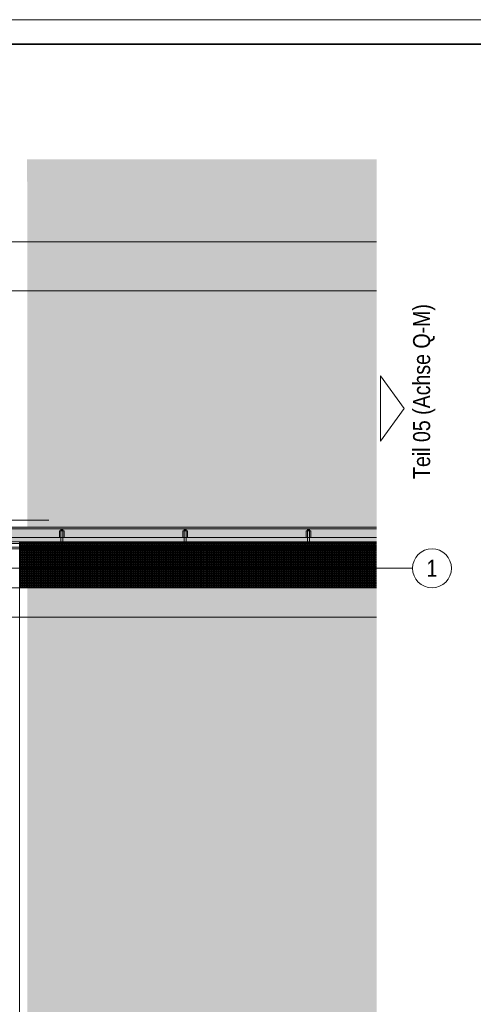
# Model space of a CAD drawing. Extents: x -720 to 300, y 62 to 1112.
# Tile 59 of 60: x 3 to 96, y 910 to 1112. Entities that reach past the tile are written whole.
import ezdxf
from ezdxf.enums import TextEntityAlignment as Align
from ezdxf.lldxf.tags import DXFTag

# ---------------------------------------------------------------- set-up
doc = ezdxf.new("R2010")
doc.units = 0
doc.layers.get('0').update_dxf_attribs({"lineweight": 13})
for name, color, linetype, lineweight, true_color in [('30 -36 Dächer- 3 Dachbeläge', 9, 'Continuous', 15, 0x808080), ('30 -36 Dächer- 4 Dachbekleidungen', 9, 'Continuous', 9, 0x808080), ('60- 61 allgemeine Ausstattung- 4 Terrassen', 9, 'Continuous', 9, 0x808080), ('70 -76 Bemaßung- 2 Allgemein', 9, 'Continuous', 5, 0x808080), ('iwb_Layout Achsbezeichung', 1, 'Continuous', 13, 0xff0000), ('iwb_Layout BA_Markierung', 7, 'Continuous', 9, 0xbadcdc), ('iwb_Layout Text', 3, 'Continuous', 18, 0x00ff00)]:
    doc.layers.add(name, color=color, linetype=linetype, lineweight=lineweight, true_color=true_color)
for name, color, linetype, lineweight in [('40 -41 Abwasser_Wasser_Gas- 2 Wasser-1', 7, 'Continuous', 15), ('70 -71 Achsen- 1 Gebäudeachsen', 7, 'STRICHPUNKT2-A06DN9U3MF', 18), ('iwb_Plankopf Rahmen', 7, 'Continuous', 35)]:
    doc.layers.add(name, color=color, linetype=linetype, lineweight=lineweight)
doc.styles.get("Standard").update_dxf_attribs({"font": 'ARIALN.TTF'})
tags = doc.linetypes.add('STRICHPUNKT2', pattern=[12.7, 6.35, -3.175, 0, -3.175]).pattern_tags.tags
tags[10:11] = [DXFTag(74, 4), DXFTag(75, 0), DXFTag(340, '0'), DXFTag(46, 0.0), DXFTag(50, 0.0), DXFTag(44, 0.0), DXFTag(45, 0.0)]
tags[8:9] = [DXFTag(74, 4), DXFTag(75, 0), DXFTag(340, '0'), DXFTag(46, 0.0), DXFTag(50, 0.0), DXFTag(44, 0.0), DXFTag(45, 0.0)]
tags[6:7] = [DXFTag(74, 4), DXFTag(75, 0), DXFTag(340, '0'), DXFTag(46, 0.0), DXFTag(50, 0.0), DXFTag(44, 0.0), DXFTag(45, 0.0)]
tags[4:5] = [DXFTag(74, 4), DXFTag(75, 0), DXFTag(340, '0'), DXFTag(46, 0.0), DXFTag(50, 0.0), DXFTag(44, 0.0), DXFTag(45, 0.0)]
tags = doc.linetypes.add('STRICHPUNKT2-A06DN9U3MF', pattern=[12.7, 6.35, -3.175, 0, -3.175]).pattern_tags.tags
tags[10:11] = [DXFTag(74, 4), DXFTag(75, 0), DXFTag(340, '0'), DXFTag(46, 0.0), DXFTag(50, 0.0), DXFTag(44, 0.0), DXFTag(45, 0.0)]
tags[8:9] = [DXFTag(74, 4), DXFTag(75, 0), DXFTag(340, '0'), DXFTag(46, 0.0), DXFTag(50, 0.0), DXFTag(44, 0.0), DXFTag(45, 0.0)]
tags[6:7] = [DXFTag(74, 4), DXFTag(75, 0), DXFTag(340, '0'), DXFTag(46, 0.0), DXFTag(50, 0.0), DXFTag(44, 0.0), DXFTag(45, 0.0)]
tags[4:5] = [DXFTag(74, 4), DXFTag(75, 0), DXFTag(340, '0'), DXFTag(46, 0.0), DXFTag(50, 0.0), DXFTag(44, 0.0), DXFTag(45, 0.0)]

# ---------------------------------------------------------------- blocks, each defined once
blk = doc.blocks.new('Polygon-A06DN9TXMF')
at = {"color": 0, "linetype": 'ByBlock', "lineweight": -2, "ltscale": 0.13}
blk.add_solid([(4.85, 86.71), (4.69, 1083.81), (76.5, 86.52), (76.5, 1083.81)], dxfattribs=at)
blk = doc.blocks.new('Referenz-A06DN9U5MF')
at = {"layer": '30 -36 Dächer- 3 Dachbeläge', "color": 0, "linetype": 'Continuous', "ltscale": 0.15}
for p, q in [((76.46, 1008.31), (-600.45, 1008.31)), ((-600.45, 1005.31), (76.46, 1005.31))]:
    blk.add_line(p, q, dxfattribs=at)
at = {"layer": '30 -36 Dächer- 3 Dachbeläge', "color": 0, "lineweight": 9}
for p, q in [((11.62, 1007.61), (11.62, 1008.01)), ((12.02, 1008.01), (12.02, 1007.61)), ((36.95, 1007.61), (36.95, 1008.01)), ((37.35, 1008.01), (37.35, 1007.61)), ((62.28, 1007.61), (62.28, 1008.01)), ((62.68, 1008.01), (62.68, 1007.61)), ((12.02, 1007.61), (11.62, 1007.61)), ((37.35, 1007.61), (36.95, 1007.61)), ((62.68, 1007.61), (62.28, 1007.61))]:
    blk.add_line(p, q, dxfattribs=at)
at = {"layer": '30 -36 Dächer- 3 Dachbeläge', "color": 0, "lineweight": 0}
for points in [[(-600.45, 1005.31), (-600.45, 1008.31), (76.46, 1006.98)], [(76.46, 1006.98), (-600.45, 1008.31), (76.46, 1008.31)], [(11.62, 1007.61), (12.02, 1007.61), (11.62, 1008.01)], [(11.62, 1008.01), (12.02, 1007.61), (12.02, 1008.01)], [(36.95, 1007.61), (37.35, 1007.61), (36.95, 1008.01)], [(36.95, 1008.01), (37.35, 1007.61), (37.35, 1008.01)], [(62.28, 1007.61), (62.68, 1007.61), (62.28, 1008.01)], [(62.28, 1008.01), (62.68, 1007.61), (62.68, 1008.01)], [(-600.45, 1005.31), (76.46, 1006.98), (76.46, 1005.31)]]:
    blk.add_solid(points, dxfattribs=at)
at = {"layer": '30 -36 Dächer- 4 Dachbekleidungen', "color": 0, "linetype": 'Continuous', "ltscale": 0.13}
for p, q in [((76.46, 1008.01), (-600.45, 1008.01)), ((-600.45, 1006.21), (76.46, 1006.21)), ((11.32, 1006.21), (11.32, 1007.61)), ((11.32, 1007.61), (11.62, 1007.61)), ((12.02, 1007.61), (11.62, 1007.61)), ((11.62, 1007.61), (11.62, 1006.21)), ((11.62, 1005.01), (11.62, 1006.21)), ((12.02, 1006.21), (12.02, 1007.61)), ((12.32, 1007.61), (12.02, 1007.61)), ((12.02, 1006.21), (12.02, 1005.01)), ((12.32, 1006.21), (12.32, 1007.61)), ((36.65, 1006.21), (36.65, 1007.61)), ((36.65, 1007.61), (36.95, 1007.61)), ((37.35, 1007.61), (36.95, 1007.61)), ((36.95, 1007.61), (36.95, 1006.21)), ((36.95, 1005.01), (36.95, 1006.21)), ((37.35, 1006.21), (37.35, 1007.61)), ((37.65, 1007.61), (37.35, 1007.61)), ((37.35, 1006.21), (37.35, 1005.01)), ((37.65, 1006.21), (37.65, 1007.61)), ((61.98, 1006.21), (61.98, 1007.61)), ((61.98, 1007.61), (62.28, 1007.61)), ((62.68, 1007.61), (62.28, 1007.61)), ((62.28, 1007.61), (62.28, 1006.21)), ((62.28, 1005.01), (62.28, 1006.21)), ((62.68, 1006.21), (62.68, 1007.61)), ((62.98, 1007.61), (62.68, 1007.61)), ((62.68, 1006.21), (62.68, 1005.01)), ((62.98, 1006.21), (62.98, 1007.61)), ((76.46, 1005.01), (-600.45, 1005.01)), ((-600.45, 1004.21), (76.46, 1004.21)), ((12.02, 1005.01), (11.62, 1005.01)), ((37.35, 1005.01), (36.95, 1005.01)), ((62.68, 1005.01), (62.28, 1005.01))]:
    blk.add_line(p, q, dxfattribs=at)
at = {"layer": '40 -41 Abwasser_Wasser_Gas- 2 Wasser-1', "color": 0, "linetype": 'Continuous', "ltscale": 0.15}
blk.add_line((9.15, 1009.75), (-0.85, 1009.75), dxfattribs=at)
at = {"layer": '40 -41 Abwasser_Wasser_Gas- 2 Wasser-1', "color": 0, "linetype": 'Continuous', "lineweight": 9, "ltscale": 0.13}
for p, q in [((-596.91, 995.91), (76.46, 995.91)), ((76.46, 989.91), (-596.91, 989.91))]:
    blk.add_line(p, q, dxfattribs=at)
at = {"layer": '60- 61 allgemeine Ausstattung- 4 Terrassen', "color": 0, "linetype": 'Continuous', "ltscale": 0.13}
for p, q in [((-4.85, 1003.91), (3.15, 1003.91)), ((3.15, 1003.91), (3.15, 770.91)), ((3.15, 1003.91), (76.46, 1003.91)), ((3.15, 1000.31), (3.15, 1003.91)), ((76.46, 1000.31), (3.15, 1000.31))]:
    blk.add_line(p, q, dxfattribs=at)
at = {"layer": '60- 61 allgemeine Ausstattung- 4 Terrassen', "color": 0}
for p, q in [((3.15, 1005.31), (76.46, 1005.31)), ((3.15, 995.91), (3.15, 1005.31)), ((3.15, 1005.16), (76.46, 1005.16)), ((3.15, 1004.92), (76.46, 1004.92)), ((3.15, 1004.68), (76.46, 1004.68)), ((3.15, 1004.44), (76.46, 1004.44)), ((3.15, 1004.2), (76.46, 1004.2)), ((3.15, 1003.96), (76.46, 1003.96)), ((3.15, 1003.72), (76.46, 1003.72)), ((3.33, 995.91), (3.33, 1005.31)), ((3.57, 995.91), (3.57, 1005.31)), ((3.81, 995.91), (3.81, 1005.31)), ((4.05, 995.91), (4.05, 1005.31)), ((4.29, 995.91), (4.29, 1005.31)), ((4.53, 995.91), (4.53, 1005.31)), ((4.77, 995.91), (4.77, 1005.31)), ((5.01, 995.91), (5.01, 1005.31)), ((5.25, 995.91), (5.25, 1005.31)), ((5.49, 995.91), (5.49, 1005.31)), ((5.73, 995.91), (5.73, 1005.31)), ((5.97, 995.91), (5.97, 1005.31)), ((6.21, 995.91), (6.21, 1005.31)), ((6.45, 995.91), (6.45, 1005.31)), ((6.69, 995.91), (6.69, 1005.31)), ((6.93, 995.91), (6.93, 1005.31)), ((7.17, 995.91), (7.17, 1005.31)), ((7.41, 995.91), (7.41, 1005.31)), ((7.65, 995.91), (7.65, 1005.31)), ((7.89, 995.91), (7.89, 1005.31)), ((8.13, 995.91), (8.13, 1005.31)), ((8.37, 995.91), (8.37, 1005.31)), ((8.61, 995.91), (8.61, 1005.31)), ((8.85, 995.91), (8.85, 1005.31)), ((9.09, 995.91), (9.09, 1005.31)), ((9.33, 995.91), (9.33, 1005.31)), ((9.57, 995.91), (9.57, 1005.31)), ((9.81, 995.91), (9.81, 1005.31)), ((10.05, 995.91), (10.05, 1005.31)), ((10.29, 995.91), (10.29, 1005.31)), ((10.53, 995.91), (10.53, 1005.31)), ((10.77, 995.91), (10.77, 1005.31)), ((11.01, 995.91), (11.01, 1005.31)), ((11.25, 995.91), (11.25, 1005.31)), ((11.49, 995.91), (11.49, 1005.31)), ((11.73, 995.91), (11.73, 1005.31)), ((11.97, 995.91), (11.97, 1005.31)), ((12.21, 995.91), (12.21, 1005.31)), ((12.45, 995.91), (12.45, 1005.31)), ((12.69, 995.91), (12.69, 1005.31)), ((12.93, 995.91), (12.93, 1005.31)), ((13.17, 995.91), (13.17, 1005.31)), ((13.41, 995.91), (13.41, 1005.31)), ((13.65, 995.91), (13.65, 1005.31)), ((13.89, 995.91), (13.89, 1005.31)), ((14.13, 995.91), (14.13, 1005.31)), ((14.37, 995.91), (14.37, 1005.31)), ((14.61, 995.91), (14.61, 1005.31)), ((14.85, 995.91), (14.85, 1005.31)), ((15.09, 995.91), (15.09, 1005.31)), ((15.33, 995.91), (15.33, 1005.31)), ((15.57, 995.91), (15.57, 1005.31)), ((15.81, 995.91), (15.81, 1005.31)), ((16.05, 995.91), (16.05, 1005.31)), ((16.29, 995.91), (16.29, 1005.31)), ((16.53, 995.91), (16.53, 1005.31)), ((16.77, 995.91), (16.77, 1005.31)), ((17.01, 995.91), (17.01, 1005.31)), ((17.25, 995.91), (17.25, 1005.31)), ((17.49, 995.91), (17.49, 1005.31)), ((17.73, 995.91), (17.73, 1005.31)), ((17.97, 995.91), (17.97, 1005.31)), ((18.21, 995.91), (18.21, 1005.31)), ((18.45, 995.91), (18.45, 1005.31)), ((18.69, 995.91), (18.69, 1005.31)), ((18.93, 995.91), (18.93, 1005.31)), ((19.17, 995.91), (19.17, 1005.31)), ((19.41, 995.91), (19.41, 1005.31)), ((19.65, 995.91), (19.65, 1005.31)), ((19.89, 995.91), (19.89, 1005.31)), ((20.13, 995.91), (20.13, 1005.31)), ((20.37, 995.91), (20.37, 1005.31)), ((20.61, 995.91), (20.61, 1005.31)), ((20.85, 995.91), (20.85, 1005.31)), ((21.09, 995.91), (21.09, 1005.31)), ((21.33, 995.91), (21.33, 1005.31)), ((21.57, 995.91), (21.57, 1005.31)), ((21.81, 995.91), (21.81, 1005.31)), ((22.05, 995.91), (22.05, 1005.31)), ((22.29, 995.91), (22.29, 1005.31)), ((22.53, 995.91), (22.53, 1005.31)), ((22.77, 995.91), (22.77, 1005.31)), ((23.01, 995.91), (23.01, 1005.31)), ((23.25, 995.91), (23.25, 1005.31)), ((23.49, 995.91), (23.49, 1005.31)), ((23.73, 995.91), (23.73, 1005.31)), ((23.97, 995.91), (23.97, 1005.31)), ((24.21, 995.91), (24.21, 1005.31)), ((24.45, 995.91), (24.45, 1005.31)), ((24.69, 995.91), (24.69, 1005.31)), ((24.93, 995.91), (24.93, 1005.31)), ((25.17, 995.91), (25.17, 1005.31)), ((25.41, 995.91), (25.41, 1005.31)), ((25.65, 995.91), (25.65, 1005.31)), ((25.89, 995.91), (25.89, 1005.31)), ((26.13, 995.91), (26.13, 1005.31)), ((26.37, 995.91), (26.37, 1005.31)), ((26.61, 995.91), (26.61, 1005.31)), ((26.85, 995.91), (26.85, 1005.31)), ((27.09, 995.91), (27.09, 1005.31)), ((27.33, 995.91), (27.33, 1005.31)), ((27.57, 995.91), (27.57, 1005.31)), ((27.81, 995.91), (27.81, 1005.31)), ((28.05, 995.91), (28.05, 1005.31)), ((28.29, 995.91), (28.29, 1005.31)), ((28.53, 995.91), (28.53, 1005.31)), ((28.77, 995.91), (28.77, 1005.31)), ((29.01, 995.91), (29.01, 1005.31)), ((29.25, 995.91), (29.25, 1005.31)), ((29.49, 995.91), (29.49, 1005.31)), ((29.73, 995.91), (29.73, 1005.31)), ((29.97, 995.91), (29.97, 1005.31)), ((30.21, 995.91), (30.21, 1005.31)), ((30.45, 995.91), (30.45, 1005.31)), ((30.69, 995.91), (30.69, 1005.31)), ((30.93, 995.91), (30.93, 1005.31)), ((31.17, 995.91), (31.17, 1005.31)), ((31.41, 995.91), (31.41, 1005.31)), ((31.65, 995.91), (31.65, 1005.31)), ((31.89, 995.91), (31.89, 1005.31)), ((32.13, 995.91), (32.13, 1005.31)), ((32.37, 995.91), (32.37, 1005.31)), ((32.61, 995.91), (32.61, 1005.31)), ((32.85, 995.91), (32.85, 1005.31)), ((33.09, 995.91), (33.09, 1005.31)), ((33.33, 995.91), (33.33, 1005.31)), ((33.57, 995.91), (33.57, 1005.31)), ((33.81, 995.91), (33.81, 1005.31)), ((34.05, 995.91), (34.05, 1005.31)), ((34.29, 995.91), (34.29, 1005.31)), ((34.53, 995.91), (34.53, 1005.31)), ((34.77, 995.91), (34.77, 1005.31)), ((35.01, 995.91), (35.01, 1005.31)), ((35.25, 995.91), (35.25, 1005.31)), ((35.49, 995.91), (35.49, 1005.31)), ((35.73, 995.91), (35.73, 1005.31)), ((35.97, 995.91), (35.97, 1005.31)), ((36.21, 995.91), (36.21, 1005.31)), ((36.45, 995.91), (36.45, 1005.31)), ((36.69, 995.91), (36.69, 1005.31)), ((36.93, 995.91), (36.93, 1005.31)), ((37.17, 995.91), (37.17, 1005.31)), ((37.41, 995.91), (37.41, 1005.31)), ((37.65, 995.91), (37.65, 1005.31)), ((37.89, 995.91), (37.89, 1005.31)), ((38.13, 995.91), (38.13, 1005.31)), ((38.37, 995.91), (38.37, 1005.31)), ((38.61, 995.91), (38.61, 1005.31)), ((38.85, 995.91), (38.85, 1005.31)), ((39.09, 995.91), (39.09, 1005.31)), ((39.33, 995.91), (39.33, 1005.31)), ((39.57, 995.91), (39.57, 1005.31)), ((39.81, 995.91), (39.81, 1005.31)), ((40.05, 995.91), (40.05, 1005.31)), ((40.29, 995.91), (40.29, 1005.31)), ((40.53, 995.91), (40.53, 1005.31)), ((40.77, 995.91), (40.77, 1005.31)), ((41.01, 995.91), (41.01, 1005.31)), ((41.25, 995.91), (41.25, 1005.31)), ((41.49, 995.91), (41.49, 1005.31)), ((41.73, 995.91), (41.73, 1005.31)), ((41.97, 995.91), (41.97, 1005.31)), ((42.21, 995.91), (42.21, 1005.31)), ((42.45, 995.91), (42.45, 1005.31)), ((42.69, 995.91), (42.69, 1005.31)), ((42.93, 995.91), (42.93, 1005.31)), ((43.17, 995.91), (43.17, 1005.31)), ((43.41, 995.91), (43.41, 1005.31)), ((43.65, 995.91), (43.65, 1005.31)), ((43.89, 995.91), (43.89, 1005.31)), ((44.13, 995.91), (44.13, 1005.31)), ((44.37, 995.91), (44.37, 1005.31)), ((44.61, 995.91), (44.61, 1005.31)), ((44.85, 995.91), (44.85, 1005.31)), ((45.09, 995.91), (45.09, 1005.31)), ((45.33, 995.91), (45.33, 1005.31)), ((45.57, 995.91), (45.57, 1005.31)), ((45.81, 995.91), (45.81, 1005.31)), ((46.05, 995.91), (46.05, 1005.31)), ((46.29, 995.91), (46.29, 1005.31)), ((46.53, 995.91), (46.53, 1005.31)), ((46.77, 995.91), (46.77, 1005.31)), ((47.01, 995.91), (47.01, 1005.31)), ((47.25, 995.91), (47.25, 1005.31)), ((47.49, 995.91), (47.49, 1005.31)), ((47.73, 995.91), (47.73, 1005.31)), ((47.97, 995.91), (47.97, 1005.31)), ((48.21, 995.91), (48.21, 1005.31)), ((48.45, 995.91), (48.45, 1005.31)), ((48.69, 995.91), (48.69, 1005.31)), ((48.93, 995.91), (48.93, 1005.31)), ((49.17, 995.91), (49.17, 1005.31)), ((49.41, 995.91), (49.41, 1005.31)), ((49.65, 995.91), (49.65, 1005.31)), ((49.89, 995.91), (49.89, 1005.31)), ((50.13, 995.91), (50.13, 1005.31)), ((50.37, 995.91), (50.37, 1005.31)), ((50.61, 995.91), (50.61, 1005.31)), ((50.85, 995.91), (50.85, 1005.31)), ((51.09, 995.91), (51.09, 1005.31)), ((51.33, 995.91), (51.33, 1005.31)), ((51.57, 995.91), (51.57, 1005.31)), ((51.81, 995.91), (51.81, 1005.31)), ((52.05, 995.91), (52.05, 1005.31)), ((52.29, 995.91), (52.29, 1005.31)), ((52.53, 995.91), (52.53, 1005.31)), ((52.77, 995.91), (52.77, 1005.31)), ((53.01, 995.91), (53.01, 1005.31)), ((53.25, 995.91), (53.25, 1005.31)), ((53.49, 995.91), (53.49, 1005.31)), ((53.73, 995.91), (53.73, 1005.31)), ((53.97, 995.91), (53.97, 1005.31)), ((54.21, 995.91), (54.21, 1005.31)), ((54.45, 995.91), (54.45, 1005.31)), ((54.69, 995.91), (54.69, 1005.31)), ((54.93, 995.91), (54.93, 1005.31)), ((55.17, 995.91), (55.17, 1005.31)), ((55.41, 995.91), (55.41, 1005.31)), ((55.65, 995.91), (55.65, 1005.31)), ((55.89, 995.91), (55.89, 1005.31)), ((56.13, 995.91), (56.13, 1005.31)), ((56.37, 995.91), (56.37, 1005.31)), ((56.61, 995.91), (56.61, 1005.31)), ((56.85, 995.91), (56.85, 1005.31)), ((57.09, 995.91), (57.09, 1005.31)), ((57.33, 995.91), (57.33, 1005.31)), ((57.57, 995.91), (57.57, 1005.31)), ((57.81, 995.91), (57.81, 1005.31)), ((58.05, 995.91), (58.05, 1005.31)), ((58.29, 995.91), (58.29, 1005.31)), ((58.53, 995.91), (58.53, 1005.31)), ((58.77, 995.91), (58.77, 1005.31)), ((59.01, 995.91), (59.01, 1005.31)), ((59.25, 995.91), (59.25, 1005.31)), ((59.49, 995.91), (59.49, 1005.31)), ((59.73, 995.91), (59.73, 1005.31)), ((59.97, 995.91), (59.97, 1005.31)), ((60.21, 995.91), (60.21, 1005.31)), ((60.45, 995.91), (60.45, 1005.31)), ((60.69, 995.91), (60.69, 1005.31)), ((60.93, 995.91), (60.93, 1005.31)), ((61.17, 995.91), (61.17, 1005.31)), ((61.41, 995.91), (61.41, 1005.31)), ((61.65, 995.91), (61.65, 1005.31)), ((61.89, 995.91), (61.89, 1005.31)), ((62.13, 995.91), (62.13, 1005.31)), ((62.37, 995.91), (62.37, 1005.31)), ((62.61, 995.91), (62.61, 1005.31)), ((62.85, 995.91), (62.85, 1005.31)), ((63.09, 995.91), (63.09, 1005.31)), ((63.33, 995.91), (63.33, 1005.31)), ((63.57, 995.91), (63.57, 1005.31)), ((63.81, 995.91), (63.81, 1005.31)), ((64.05, 995.91), (64.05, 1005.31)), ((64.29, 995.91), (64.29, 1005.31)), ((64.53, 995.91), (64.53, 1005.31)), ((64.77, 995.91), (64.77, 1005.31)), ((65.01, 995.91), (65.01, 1005.31)), ((65.25, 995.91), (65.25, 1005.31)), ((65.49, 995.91), (65.49, 1005.31)), ((65.73, 995.91), (65.73, 1005.31)), ((65.97, 995.91), (65.97, 1005.31)), ((66.21, 995.91), (66.21, 1005.31)), ((66.45, 995.91), (66.45, 1005.31)), ((66.69, 995.91), (66.69, 1005.31)), ((66.93, 995.91), (66.93, 1005.31)), ((67.17, 995.91), (67.17, 1005.31)), ((67.41, 995.91), (67.41, 1005.31)), ((67.65, 995.91), (67.65, 1005.31)), ((67.89, 995.91), (67.89, 1005.31)), ((68.13, 995.91), (68.13, 1005.31)), ((68.37, 995.91), (68.37, 1005.31)), ((68.61, 995.91), (68.61, 1005.31)), ((68.85, 995.91), (68.85, 1005.31)), ((69.09, 995.91), (69.09, 1005.31)), ((69.33, 995.91), (69.33, 1005.31)), ((69.57, 995.91), (69.57, 1005.31)), ((69.81, 995.91), (69.81, 1005.31)), ((70.05, 995.91), (70.05, 1005.31)), ((70.29, 995.91), (70.29, 1005.31)), ((70.53, 995.91), (70.53, 1005.31)), ((70.77, 995.91), (70.77, 1005.31)), ((71.01, 995.91), (71.01, 1005.31)), ((71.25, 995.91), (71.25, 1005.31)), ((71.49, 995.91), (71.49, 1005.31)), ((71.73, 995.91), (71.73, 1005.31)), ((71.97, 995.91), (71.97, 1005.31)), ((72.21, 995.91), (72.21, 1005.31)), ((72.45, 995.91), (72.45, 1005.31)), ((72.69, 995.91), (72.69, 1005.31)), ((72.93, 995.91), (72.93, 1005.31)), ((73.17, 995.91), (73.17, 1005.31)), ((73.41, 995.91), (73.41, 1005.31)), ((73.65, 995.91), (73.65, 1005.31)), ((73.89, 995.91), (73.89, 1005.31)), ((74.13, 995.91), (74.13, 1005.31)), ((74.37, 995.91), (74.37, 1005.31)), ((74.61, 995.91), (74.61, 1005.31)), ((74.85, 995.91), (74.85, 1005.31)), ((75.09, 995.91), (75.09, 1005.31)), ((75.33, 995.91), (75.33, 1005.31)), ((75.57, 995.91), (75.57, 1005.31)), ((75.81, 995.91), (75.81, 1005.31)), ((76.05, 995.91), (76.05, 1005.31)), ((76.29, 995.91), (76.29, 1005.31)), ((3.15, 1003.48), (76.46, 1003.48)), ((3.15, 1003.24), (76.46, 1003.24)), ((3.15, 1003), (76.46, 1003)), ((3.15, 1002.76), (76.46, 1002.76)), ((3.15, 1002.52), (76.46, 1002.52)), ((3.15, 1002.28), (76.46, 1002.28)), ((3.15, 1002.04), (76.46, 1002.04)), ((3.15, 1001.8), (76.46, 1001.8)), ((3.15, 1001.56), (76.46, 1001.56)), ((3.15, 1001.32), (76.46, 1001.32)), ((3.15, 1001.08), (76.46, 1001.08)), ((3.15, 1000.84), (76.46, 1000.84)), ((3.15, 1000.6), (76.46, 1000.6)), ((3.15, 1000.36), (76.46, 1000.36)), ((3.15, 1000.12), (76.46, 1000.12)), ((3.15, 999.88), (76.46, 999.88)), ((3.15, 999.64), (76.46, 999.64)), ((3.15, 999.4), (76.46, 999.4)), ((3.15, 999.16), (76.46, 999.16)), ((3.15, 998.92), (76.46, 998.92)), ((3.15, 998.68), (76.46, 998.68)), ((3.15, 998.44), (76.46, 998.44)), ((3.15, 998.2), (76.46, 998.2)), ((3.15, 997.96), (76.46, 997.96)), ((3.15, 997.72), (76.46, 997.72)), ((3.15, 997.48), (76.46, 997.48)), ((3.15, 997.24), (76.46, 997.24)), ((3.15, 997), (76.46, 997)), ((3.15, 996.76), (76.46, 996.76)), ((3.15, 996.52), (76.46, 996.52)), ((3.15, 996.28), (76.46, 996.28)), ((3.15, 996.04), (76.46, 996.04)), ((76.46, 995.91), (3.15, 995.91))]:
    blk.add_line(p, q, dxfattribs=at)
at = {"layer": '70 -71 Achsen- 1 Gebäudeachsen', "color": 0, "linetype": 'STRICHPUNKT2-A06DN9U3MF', "ltscale": 0.18}
blk.add_line((-682.49, 999.91), (76.46, 999.91), dxfattribs=at)
at = {"layer": '70 -76 Bemaßung- 2 Allgemein', "color": 0, "linetype": 'Continuous', "ltscale": 0.13}
for p, q in [((76.46, 1066.85), (0.21, 1066.85)), ((76.46, 1056.85), (-595.85, 1056.85))]:
    blk.add_line(p, q, dxfattribs=at)

msp = doc.modelspace()

# ---------------------------------------------------------------- linework, layer by layer
at = {"layer": 'iwb_Layout Achsbezeichung', "linetype": 'STRICHPUNKT2', "lineweight": 13, "ltscale": 0.39}
msp.add_line((76.5, 999.91), (83.84, 999.91), dxfattribs=at)
at = {"layer": 'iwb_Layout Achsbezeichung', "ltscale": 0.39, "extrusion": (0, 0, -1)}
msp.add_circle((-87.84, 999.91), 4, dxfattribs=at)
at = {"layer": 'iwb_Layout Text', "linetype": 'Continuous', "ltscale": 0.18}
for p, q in [((82.12, 1032.7), (77.24, 1039.39)), ((77.24, 1026.01), (77.24, 1039.39)), ((77.24, 1026.01), (82.12, 1032.7))]:
    msp.add_line(p, q, dxfattribs=at)
at = {"layer": 'iwb_Plankopf Rahmen', "color": 8, "lineweight": 13, "ltscale": 0.13, "true_color": 0x808080}
msp.add_lwpolyline([(300.35, 62.43), (-719.65, 62.43), (-719.65, 1112.43), (300.35, 1112.43), (300.35, 62.43)], close=True, dxfattribs=at)
at = {"layer": 'iwb_Plankopf Rahmen', "ltscale": 0.35}
msp.add_lwpolyline([(-699.65, 67.43), (-699.65, 1107.43), (295.35, 1107.43), (295.35, 67.43), (-599.65, 67.43), (-699.65, 67.43)], close=True, dxfattribs=at)

# ---------------------------------------------------------------- block references
at = {"color": 8, "lineweight": 13, "ltscale": 0.13, "true_color": 0x808080}
msp.add_blockref('Referenz-A06DN9U5MF', (0, 0), dxfattribs=at)
at = {"layer": 'iwb_Layout BA_Markierung', "ltscale": 0.13}
msp.add_blockref('Polygon-A06DN9TXMF', (0, 0), dxfattribs=at)

# ---------------------------------------------------------------- texts
at = {"layer": 'iwb_Layout Achsbezeichung', "ltscale": 0.39}
msp.add_text('1', height=3.5, dxfattribs=at).set_placement((87.84, 999.91), align=Align.MIDDLE_CENTER)
at = {"layer": 'iwb_Layout Text', "ltscale": 0.18}
msp.add_text('Teil 05 (Achse Q-M)', height=3.5, rotation=90, dxfattribs=at).set_placement((83.95, 1018.23), align=Align.TOP_LEFT)

doc.saveas('drawing.dxf')
